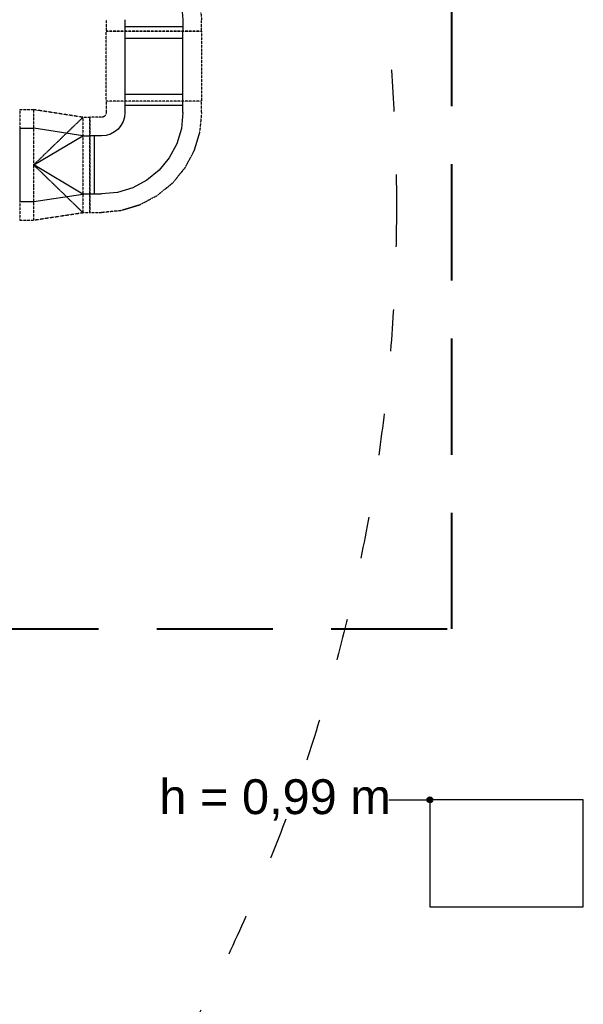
# Model space of a CAD drawing. Header units: millimetres. Extents: x -165365 to -33565, y 7406 to 103342.
# Tile 114 of 256: x -96593 to -94169, y 24757 to 28994. Entities that reach past the tile are written whole.
import ezdxf

# ---------------------------------------------------------------- set-up
doc = ezdxf.new("R2010")
doc.units = ezdxf.units.MM
doc.header["$MEASUREMENT"] = 0
for name, pattern in [('ACAD_ISO03W100', [150, 60, -90]), ('DASHED', [0.75, 0.5, -0.25]), ('DASHED2', [0.375, 0.25, -0.125]), ('Wipeout_Contour', [1000, 0, -1000])]:
    doc.linetypes.add(name, pattern=pattern)
for name, color, linetype in [('___INST__AR_podstawy', 3, 'Continuous'), ('ELEK CIENKIE', 80, 'Continuous'), ('FLUID-C4', 7, 'Continuous'), ('FLUID-C4-INS', 7, 'Continuous'), ('Linia', 252, 'Continuous'), ('Słup', 252, 'Continuous'), ('Tekst', 252, 'Continuous')]:
    doc.layers.add(name, color=color, linetype=linetype)
doc.styles.add('Times new roman', font='arial.ttf')

# ---------------------------------------------------------------- blocks, each defined once
blk = doc.blocks.new('A$C67C5DD4D')
at = {"layer": 'Tekst', "insert": (58912.8, 7978.3), "char_height": 150, "attachment_point": 2, "style": 'Times new roman'}
blk.add_mtext('\\A1;{\\fArial|b0|i0|c0|p38;h = 0,99 m}', dxfattribs=at)
at = {"color": 254, "linetype": 'Wipeout_Contour', "lineweight": 0, "ltscale": 388686.421551}
blk.add_wipeout([(59578.5, 7430), (60238.5, 7430), (60238.5, 7890), (59578.5, 7890)], dxfattribs=at).dxf.layer = 'Słup'
at = {"layer": 'Linia', "linetype": 'Continuous'}
blk.add_hatch(color=256, dxfattribs=at).paths.add_polyline_path([(59591, 7890), (59590.1, 7894.8), (59587.4, 7898.8), (59583.3, 7901.5), (59578.5, 7902.5), (59573.7, 7901.5), (59569.7, 7898.8), (59567, 7894.8), (59566, 7890), (59567, 7885.2), (59569.7, 7881.2), (59573.7, 7878.5), (59578.5, 7877.5), (59583.3, 7878.5), (59587.4, 7881.2), (59590.1, 7885.2)])
at = {"layer": 'Linia'}
blk.add_line((59401.7, 7890), (59566, 7890), dxfattribs=at)
blk.add_circle((59578.5, 7890), 12.5, dxfattribs=at)
at = {"layer": 'Słup'}
for p, q in [((60238.5, 7890), (59578.5, 7890)), ((59578.5, 7890), (59578.5, 7430)), ((60238.5, 7430), (60238.5, 7890)), ((59578.5, 7430), (60238.5, 7430))]:
    blk.add_line(p, q, dxfattribs=at)

msp = doc.modelspace()

# ---------------------------------------------------------------- block references
msp.add_blockref('A$C67C5DD4D', (-154407.14734, 17746.99902))

# ---------------------------------------------------------------- next in the draw order: linework, layer by layer
at = {"layer": '___INST__AR_podstawy', "color": 10, "linetype": 'DASHED2', "lineweight": 40, "ltscale": 2000}
msp.add_lwpolyline([(-111010, 36271.93996), (-108753.94409, 36271.93996), (-108753.94409, 26371.93996), (-94733.94409, 26371.93996), (-94733.94409, 36271.93996), (-101924.79535, 36271.93996), (-101924.79535, 43385.96436), (-111010, 43385.96436), (-111010, 36271.93996), (-110728.63052, 36271.93996)], dxfattribs=at)
at = {"layer": 'ELEK CIENKIE', "color": 232, "linetype": 'ACAD_ISO03W100', "ltscale": 3}
msp.add_circle((-102512.5, 28196.39876), 7540, dxfattribs=at)
at = {"layer": 'FLUID-C4', "linetype": 'ByBlock', "extrusion": (-1.22465e-16, 0, -1)}
for p, q in [((-96140.94637, 28993.73594, 5271.65448), (-96140.94637, 28943.73594, 5271.65448)), ((-95890.94637, 28993.73594, 5271.65448), (-95890.94637, 28943.73594, 5271.65448)), ((-96593.19068, 28526.59055, 5271.82392), (-96533.19068, 28526.59055, 5271.82392)), ((-96321.18328, 28493.59094, 5271.82392), (-96291.18328, 28493.59094, 5271.82392)), ((-96291.18328, 28243.59094, 5271.82392), (-96321.18328, 28243.59094, 5271.82392)), ((-96593.19068, 28211.59094, 5271.82392), (-96533.19068, 28211.59094, 5271.82392))]:
    msp.add_line(p, q, dxfattribs=at)
at = {"layer": 'FLUID-C4', "linetype": 'Continuous', "extrusion": (-1.22465e-16, 0, -1)}
for p, q in [((-96140.94637, 28963.73594, 5271.65448), (-95890.94637, 28963.73594, 5271.65448)), ((-96593.18328, 28526.59094, 5271.82392), (-96593.18328, 28369.09094, 5271.82392)), ((-96321.18328, 28493.59094, 5271.82392), (-96533.18328, 28526.59094, 5271.82392)), ((-96533.18328, 28369.09094, 5271.82392), (-96321.18328, 28493.59094, 5271.82392)), ((-96593.18328, 28369.09094, 5271.82392), (-96593.18328, 28211.59094, 5271.82392)), ((-96321.18328, 28243.59094, 5271.82392), (-96533.18328, 28369.09094, 5271.82392)), ((-96533.18328, 28211.59094, 5271.82392), (-96321.18328, 28243.59094, 5271.82392))]:
    msp.add_line(p, q, dxfattribs=at)
at = {"layer": 'FLUID-C4', "linetype": 'ByBlock'}
for p, q in [((-96140.94637, 28943.84094, 5271.65448), (-96140.94637, 28643.84094, 5271.65448)), ((-95890.94637, 28643.84094, 5271.65448), (-95890.94637, 28943.84094, 5271.65448)), ((-96140.94637, 28643.84094, 5271.65448), (-96140.94637, 28593.84094, 5271.65448)), ((-95890.94637, 28593.84094, 5271.65448), (-95890.94637, 28643.84094, 5271.65448)), ((-96240.94637, 28493.84094, 5271.65448), (-96290.94637, 28493.84094, 5271.65448)), ((-96290.94637, 28243.84094, 5271.65448), (-96240.94637, 28243.84094, 5271.65448))]:
    msp.add_line(p, q, dxfattribs=at)
at = {"layer": 'FLUID-C4', "linetype": 'Continuous'}
for p, q in [((-96140.94637, 28913.84094, 5271.65448), (-95890.94637, 28913.84094, 5271.65448)), ((-96140.94637, 28673.84094, 5271.65448), (-95890.94637, 28673.84094, 5271.65448)), ((-95890.94637, 28623.84094, 5271.65448), (-96140.94637, 28623.84094, 5271.65448)), ((-96270.94637, 28243.84094, 5271.65448), (-96270.94637, 28493.84094, 5271.65448))]:
    msp.add_line(p, q, dxfattribs=at)
at = {"layer": 'FLUID-C4', "linetype": 'ByBlock', "extrusion": (-1.22465e-16, 0, -1), "elevation": -5271.65448}
msp.add_lwpolyline([(96240.94637, 29343.73594), (96172.66476, 29337.01078), (96107.00717, 29317.09377), (96046.49679, 29284.7503), (95993.459, 29241.22331), (95949.93201, 29188.18552), (95917.58854, 29127.67514), (95897.67153, 29062.01755), (95890.94637, 28993.73594)], dxfattribs=at)
msp.add_lwpolyline([(96240.94637, 29343.73594), (96172.66476, 29337.01078), (96107.00717, 29317.09377), (96046.49679, 29284.7503), (95993.459, 29241.22331), (95949.93201, 29188.18552), (95917.58854, 29127.67514), (95897.67153, 29062.01755), (95890.94637, 28993.73594)], dxfattribs=at)
at = {"layer": 'FLUID-C4', "linetype": 'ByBlock', "elevation": 5271.65448}
for points in [[(-95890.94637, 28593.84094), (-95897.67153, 28525.55933), (-95917.58854, 28459.90174), (-95949.93201, 28399.39136), (-95993.459, 28346.35357), (-96046.49679, 28302.82658), (-96107.00717, 28270.4831), (-96172.66476, 28250.56609), (-96240.94637, 28243.84094)], [(-96140.94637, 28593.84094), (-96142.86785, 28574.33191), (-96148.55842, 28555.5726), (-96157.79941, 28538.28392), (-96170.2357, 28523.13026), (-96185.38935, 28510.69398), (-96202.67803, 28501.45299), (-96221.43734, 28495.76241), (-96240.94637, 28493.84094)], [(-96140.94637, 28593.84094), (-96142.86785, 28574.33191), (-96148.55842, 28555.5726), (-96157.79941, 28538.28392), (-96170.2357, 28523.13026), (-96185.38935, 28510.69398), (-96202.67803, 28501.45299), (-96221.43734, 28495.76241), (-96240.94637, 28493.84094)], [(-95890.94637, 28593.84094), (-95897.67153, 28525.55933), (-95917.58854, 28459.90174), (-95949.93201, 28399.39136), (-95993.459, 28346.35357), (-96046.49679, 28302.82658), (-96107.00717, 28270.4831), (-96172.66476, 28250.56609), (-96240.94637, 28243.84094)]]:
    msp.add_lwpolyline(points, dxfattribs=at)
at = {"layer": 'FLUID-C4-INS', "linetype": 'DASHED', "extrusion": (-1.22465e-16, 0, -1)}
for p, q in [((-96220.94637, 28993.73594, 5271.65448), (-96220.94637, 28943.73594, 5271.65448)), ((-95810.94637, 28943.73594, 5271.65448), (-95810.94637, 28993.73594, 5271.65448)), ((-96220.94637, 28943.73594, 5271.65448), (-95810.94637, 28943.73594, 5271.65448)), ((-96593.19068, 28606.59055, 5271.82392), (-96533.19068, 28606.59055, 5271.82392)), ((-96593.18328, 28606.59094, 5271.82392), (-96593.18328, 28526.59094, 5271.82392)), ((-96533.18328, 28600.35007, 5271.82392), (-96533.18328, 28606.59094, 5271.82392)), ((-96321.18328, 28573.59094, 5271.82392), (-96533.18328, 28606.59094, 5271.82392)), ((-96533.18328, 28466.40802, 5271.82392), (-96533.18328, 28600.35007, 5271.82392)), ((-96533.18328, 28369.09094, 5271.82392), (-96321.18328, 28573.59094, 5271.82392)), ((-96291.18328, 28573.59094, 5271.82392), (-96321.18328, 28573.59094, 5271.82392)), ((-96321.18328, 28573.59094, 5271.82392), (-96321.18328, 28163.59094, 5271.82392)), ((-96291.18328, 28163.59094, 5271.82392), (-96291.18328, 28573.59094, 5271.82392)), ((-96533.18328, 28369.09094, 5271.82392), (-96533.18328, 28466.40802, 5271.82392)), ((-96533.18328, 28272.52154, 5271.82392), (-96533.18328, 28369.09094, 5271.82392)), ((-96321.18328, 28163.59094, 5271.82392), (-96533.18328, 28369.09094, 5271.82392)), ((-96533.18328, 28137.39429, 5271.82392), (-96533.18328, 28272.52154, 5271.82392)), ((-96593.18328, 28211.59094, 5271.82392), (-96593.18328, 28131.59094, 5271.82392)), ((-96533.18328, 28131.59094, 5271.82392), (-96321.18328, 28163.59094, 5271.82392)), ((-96533.18328, 28131.59094, 5271.82392), (-96533.18328, 28137.39429, 5271.82392)), ((-96321.18328, 28163.59094, 5271.82392), (-96291.18328, 28163.59094, 5271.82392)), ((-96593.19068, 28131.59094, 5271.82392), (-96533.19068, 28131.59094, 5271.82392))]:
    msp.add_line(p, q, dxfattribs=at)
at = {"layer": 'FLUID-C4-INS', "linetype": 'DASHED'}
for p, q in [((-95810.94637, 28943.84094, 5271.65448), (-96220.94637, 28943.84094, 5271.65448)), ((-96220.94637, 28643.84094, 5271.65448), (-96220.94637, 28943.84094, 5271.65448)), ((-95810.94637, 28943.84094, 5271.65448), (-95810.94637, 28643.84094, 5271.65448)), ((-96220.94637, 28643.84094, 5271.65448), (-96220.94637, 28593.84094, 5271.65448)), ((-95810.94637, 28643.84094, 5271.65448), (-96220.94637, 28643.84094, 5271.65448)), ((-95810.94637, 28643.84094, 5271.65448), (-96220.94637, 28643.84094, 5271.65448)), ((-95810.94637, 28593.84094, 5271.65448), (-95810.94637, 28643.84094, 5271.65448)), ((-96240.94637, 28573.84094, 5271.65448), (-96290.94637, 28573.84094, 5271.65448)), ((-96290.94637, 28573.84094, 5271.65448), (-96290.94637, 28163.84094, 5271.65448)), ((-96290.94637, 28163.84094, 5271.65448), (-96240.94637, 28163.84094, 5271.65448))]:
    msp.add_line(p, q, dxfattribs=at)
at = {"layer": 'FLUID-C4-INS', "linetype": 'DASHED', "extrusion": (-1.22465e-16, 0, -1), "elevation": -5271.65448}
msp.add_lwpolyline([(96240.94637, 29423.73594), (96157.05754, 29415.47361), (96076.3925, 29391.00414), (96002.05117, 29351.26787), (95936.89046, 29297.79185), (95883.41444, 29232.63114), (95843.67818, 29158.28981), (95819.2087, 29077.62477), (95810.94637, 28993.73594)], dxfattribs=at)
at = {"layer": 'FLUID-C4-INS', "linetype": 'DASHED', "elevation": 5271.65448}
for points in [[(-95810.94637, 28593.84094), (-95819.2087, 28509.9521), (-95843.67818, 28429.28706), (-95883.41444, 28354.94574), (-95936.89046, 28289.78502), (-96002.05117, 28236.30901), (-96076.3925, 28196.57274), (-96157.05754, 28172.10327), (-96240.94637, 28163.84094)], [(-96220.94637, 28593.84094), (-96221.33067, 28589.93913), (-96222.46878, 28586.18727), (-96224.31698, 28582.72954), (-96226.80424, 28579.6988), (-96229.83497, 28577.21155), (-96233.29271, 28575.36335), (-96237.04457, 28574.22523), (-96240.94637, 28573.84094)]]:
    msp.add_lwpolyline(points, dxfattribs=at)

doc.saveas('drawing.dxf')
